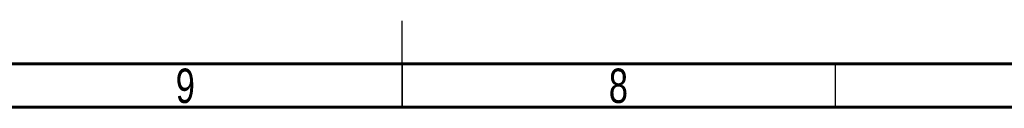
# Model space of a CAD drawing. Header units: millimetres. Extents: x 15 to 836, y 5 to 589.
# Tile 7 of 24: x 381 to 495, y 5 to 15. Entities that reach past the tile are written whole.
import ezdxf

# ---------------------------------------------------------------- set-up
doc = ezdxf.new("R2010")
doc.units = ezdxf.units.MM
doc.styles.add('SLDTEXTSTYLE0', font='TXT', dxfattribs={"width": 0.75})

msp = doc.modelspace()

# ---------------------------------------------------------------- linework, layer by layer
at = {"color": 7, "linetype": 'Continuous', "lineweight": 30}
for p, q in [((425.5, 5), (425.5, 15)), ((425.5, 10), (425.5, 5)), ((475.5, 10), (475.5, 5))]:
    msp.add_line(p, q, dxfattribs=at)
at = {"color": 7, "linetype": 'Continuous', "lineweight": 60}
for p, q in [((831, 10), (20, 10)), ((836, 5), (15, 5))]:
    msp.add_line(p, q, dxfattribs=at)

# ---------------------------------------------------------------- texts
at = {"color": 7, "linetype": 'Continuous', "lineweight": 0, "char_height": 3.97, "attachment_point": 2, "style": 'SLDTEXTSTYLE0'}
for s, insert in [('9', (400.46, 9.47)), ('8', (450.46, 9.47))]:
    msp.add_mtext(s, dxfattribs=dict(at, insert=insert))

doc.saveas('drawing.dxf')
